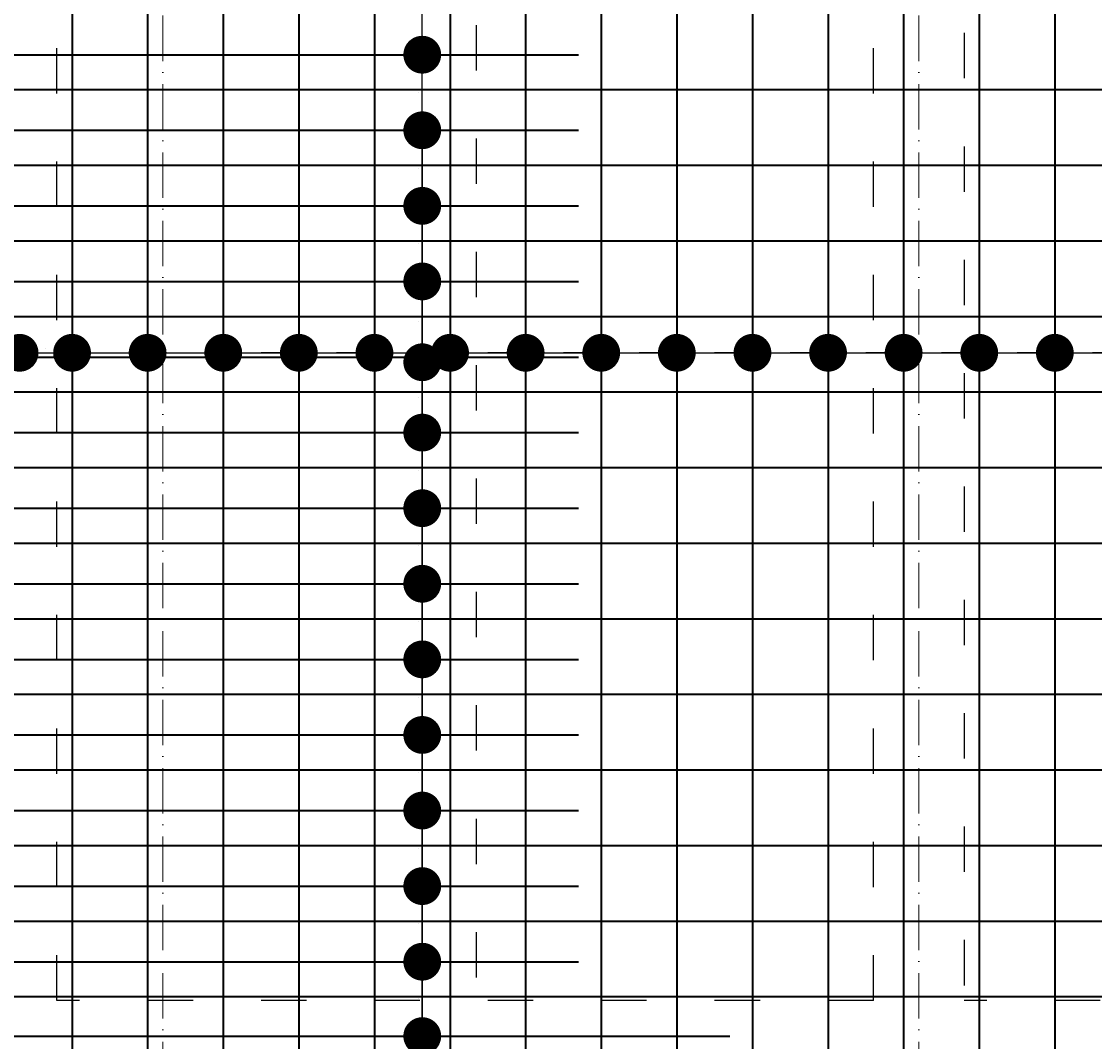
# Model space of a CAD drawing. Header units: millimetres. Extents: x 300938 to 312016, y 11971 to 20881.
# Tile 157 of 239: x 307753 to 308037, y 19000 to 19270. Entities that reach past the tile are written whole.
import ezdxf

# ---------------------------------------------------------------- set-up
doc = ezdxf.new("R2010")
doc.units = ezdxf.units.MM
doc.linetypes.add('ACAD_ISO03W100', pattern=[30, 12, -18])
doc.linetypes.add('ACAD_ISO10W100', pattern=[18, 12, -3, 0, -3])
for name, color, linetype, lineweight in [('konstrukcja wymiary', 1, 'Continuous', 13), ('osie', 5, 'ACAD_ISO10W100', 13), ('zbrojenie płyty', 141, 'Continuous', 35)]:
    doc.layers.add(name, color=color, linetype=linetype, lineweight=lineweight)
doc.layers.add('przerywane', color=6, linetype='ACAD_ISO03W100')
doc.styles.get("Standard").update_dxf_attribs({"font": 'romand.shx', "oblique": 10})
doc.dimstyles.new('kropki', dxfattribs={"dimtxt": 0.001, "dimasz": 10, "dimexe": 1.25, "dimexo": 0.625, "dimgap": 1, "dimtad": 1, "dimtxsty": 'Standard', "dimblk": 'DOT', "dimcen": 2.5, "dimadec": 0, "dimazin": 0, "dimtfac": 1, "dimtmove": 0, "dimatfit": 3, "dimfxl": 1, "dimfxlon": 1, "dimarcsym": 0})

# ---------------------------------------------------------------- blocks, each defined once
blk = doc.blocks.new('_Dot')
at = {"color": 0, "linetype": 'ByBlock', "lineweight": -2}
blk.add_line((-0.5, 0), (-1, 0), dxfattribs=at)
at = {"color": 0, "linetype": 'ByBlock', "const_width": 0.5}
blk.add_lwpolyline([(-0.25, 0, 1), (0.25, 0, 1)], format="xyb", close=True, dxfattribs=at)
blk = doc.blocks.new('*D651')
at = {"layer": 'Defpoints', "color": 0, "transparency": 16777216}
for p in [(307826.44, 19182.6), (307786.44, 19173.24), (307826.44, 19173.24)]:
    blk.add_point(p, dxfattribs=at)
at = {"layer": 'konstrukcja wymiary', "color": 0, "lineweight": -2, "transparency": 16777216}
for p, q in [((307786.44, 19181.6), (307786.44, 19183.85)), ((307796.44, 19182.6), (307816.44, 19182.6)), ((307826.44, 19181.6), (307826.44, 19183.85))]:
    blk.add_line(p, q, dxfattribs=at)
at = {"layer": 'konstrukcja wymiary', "color": 0, "lineweight": -2, "transparency": 16777216, "xscale": 10, "yscale": 10, "zscale": 10, "rotation": 180}
blk.add_blockref('_Dot', (307786.44, 19182.6), dxfattribs=at)
at = {"layer": 'konstrukcja wymiary', "color": 0, "lineweight": -2, "transparency": 16777216, "xscale": 10, "yscale": 10, "zscale": 10}
blk.add_blockref('_Dot', (307826.44, 19182.6), dxfattribs=at)
at = {"layer": 'konstrukcja wymiary', "color": 0, "transparency": 16777216, "insert": (307806.44, 19183.61), "char_height": 0.001, "attachment_point": 5}
blk.add_mtext('40', dxfattribs=at)
blk = doc.blocks.new('*D652')
at = {"layer": 'Defpoints', "color": 0, "transparency": 16777216}
for p in [(307866.44, 19182.6), (307826.44, 19173.24), (307866.44, 19173.24)]:
    blk.add_point(p, dxfattribs=at)
at = {"layer": 'konstrukcja wymiary', "color": 0, "lineweight": -2, "transparency": 16777216}
for p, q in [((307826.44, 19181.6), (307826.44, 19183.85)), ((307836.44, 19182.6), (307856.44, 19182.6)), ((307866.44, 19181.6), (307866.44, 19183.85))]:
    blk.add_line(p, q, dxfattribs=at)
at = {"layer": 'konstrukcja wymiary', "color": 0, "lineweight": -2, "transparency": 16777216, "xscale": 10, "yscale": 10, "zscale": 10, "rotation": 180}
blk.add_blockref('_Dot', (307826.44, 19182.6), dxfattribs=at)
at = {"layer": 'konstrukcja wymiary', "color": 0, "lineweight": -2, "transparency": 16777216, "xscale": 10, "yscale": 10, "zscale": 10}
blk.add_blockref('_Dot', (307866.44, 19182.6), dxfattribs=at)
at = {"layer": 'konstrukcja wymiary', "color": 0, "transparency": 16777216, "insert": (307846.44, 19183.61), "char_height": 0.001, "attachment_point": 5}
blk.add_mtext('40', dxfattribs=at)
blk = doc.blocks.new('*D653')
at = {"layer": 'Defpoints', "color": 0, "transparency": 16777216}
for p in [(307906.44, 19182.6), (307866.44, 19173.24), (307906.44, 19173.24)]:
    blk.add_point(p, dxfattribs=at)
at = {"layer": 'konstrukcja wymiary', "color": 0, "lineweight": -2, "transparency": 16777216}
for p, q in [((307866.44, 19181.6), (307866.44, 19183.85)), ((307876.44, 19182.6), (307896.44, 19182.6)), ((307906.44, 19181.6), (307906.44, 19183.85))]:
    blk.add_line(p, q, dxfattribs=at)
at = {"layer": 'konstrukcja wymiary', "color": 0, "lineweight": -2, "transparency": 16777216, "xscale": 10, "yscale": 10, "zscale": 10, "rotation": 180}
blk.add_blockref('_Dot', (307866.44, 19182.6), dxfattribs=at)
at = {"layer": 'konstrukcja wymiary', "color": 0, "lineweight": -2, "transparency": 16777216, "xscale": 10, "yscale": 10, "zscale": 10}
blk.add_blockref('_Dot', (307906.44, 19182.6), dxfattribs=at)
at = {"layer": 'konstrukcja wymiary', "color": 0, "transparency": 16777216, "insert": (307886.44, 19183.61), "char_height": 0.001, "attachment_point": 5}
blk.add_mtext('40', dxfattribs=at)
blk = doc.blocks.new('*D654')
at = {"layer": 'Defpoints', "color": 0, "transparency": 16777216}
for p in [(307946.44, 19182.6), (307906.44, 19173.24), (307946.44, 19173.24)]:
    blk.add_point(p, dxfattribs=at)
at = {"layer": 'konstrukcja wymiary', "color": 0, "lineweight": -2, "transparency": 16777216}
for p, q in [((307906.44, 19181.6), (307906.44, 19183.85)), ((307916.44, 19182.6), (307936.44, 19182.6)), ((307946.44, 19181.6), (307946.44, 19183.85))]:
    blk.add_line(p, q, dxfattribs=at)
at = {"layer": 'konstrukcja wymiary', "color": 0, "lineweight": -2, "transparency": 16777216, "xscale": 10, "yscale": 10, "zscale": 10, "rotation": 180}
blk.add_blockref('_Dot', (307906.44, 19182.6), dxfattribs=at)
at = {"layer": 'konstrukcja wymiary', "color": 0, "lineweight": -2, "transparency": 16777216, "xscale": 10, "yscale": 10, "zscale": 10}
blk.add_blockref('_Dot', (307946.44, 19182.6), dxfattribs=at)
at = {"layer": 'konstrukcja wymiary', "color": 0, "transparency": 16777216, "insert": (307926.44, 19183.61), "char_height": 0.001, "attachment_point": 5}
blk.add_mtext('40', dxfattribs=at)
blk = doc.blocks.new('*D655')
at = {"layer": 'Defpoints', "color": 0, "transparency": 16777216}
for p in [(307986.44, 19182.6), (307946.44, 19173.24), (307986.44, 19173.24)]:
    blk.add_point(p, dxfattribs=at)
at = {"layer": 'konstrukcja wymiary', "color": 0, "lineweight": -2, "transparency": 16777216}
for p, q in [((307946.44, 19181.6), (307946.44, 19183.85)), ((307956.44, 19182.6), (307976.44, 19182.6)), ((307986.44, 19181.6), (307986.44, 19183.85))]:
    blk.add_line(p, q, dxfattribs=at)
at = {"layer": 'konstrukcja wymiary', "color": 0, "lineweight": -2, "transparency": 16777216, "xscale": 10, "yscale": 10, "zscale": 10, "rotation": 180}
blk.add_blockref('_Dot', (307946.44, 19182.6), dxfattribs=at)
at = {"layer": 'konstrukcja wymiary', "color": 0, "lineweight": -2, "transparency": 16777216, "xscale": 10, "yscale": 10, "zscale": 10}
blk.add_blockref('_Dot', (307986.44, 19182.6), dxfattribs=at)
at = {"layer": 'konstrukcja wymiary', "color": 0, "transparency": 16777216, "insert": (307966.44, 19183.61), "char_height": 0.001, "attachment_point": 5}
blk.add_mtext('40', dxfattribs=at)
blk = doc.blocks.new('*D656')
at = {"layer": 'Defpoints', "color": 0, "transparency": 16777216}
for p in [(308026.44, 19182.6), (307986.44, 19173.24), (308026.44, 19173.24)]:
    blk.add_point(p, dxfattribs=at)
at = {"layer": 'konstrukcja wymiary', "color": 0, "lineweight": -2, "transparency": 16777216}
for p, q in [((307986.44, 19181.6), (307986.44, 19183.85)), ((307996.44, 19182.6), (308016.44, 19182.6)), ((308026.44, 19181.6), (308026.44, 19183.85))]:
    blk.add_line(p, q, dxfattribs=at)
at = {"layer": 'konstrukcja wymiary', "color": 0, "lineweight": -2, "transparency": 16777216, "xscale": 10, "yscale": 10, "zscale": 10, "rotation": 180}
blk.add_blockref('_Dot', (307986.44, 19182.6), dxfattribs=at)
at = {"layer": 'konstrukcja wymiary', "color": 0, "lineweight": -2, "transparency": 16777216, "xscale": 10, "yscale": 10, "zscale": 10}
blk.add_blockref('_Dot', (308026.44, 19182.6), dxfattribs=at)
at = {"layer": 'konstrukcja wymiary', "color": 0, "transparency": 16777216, "insert": (308006.44, 19183.61), "char_height": 0.001, "attachment_point": 5}
blk.add_mtext('40', dxfattribs=at)
blk = doc.blocks.new('*D657')
at = {"layer": 'Defpoints', "color": 0, "transparency": 16777216}
for p in [(308066.44, 19182.6), (308026.44, 19173.24), (308066.44, 19172.24)]:
    blk.add_point(p, dxfattribs=at)
at = {"layer": 'konstrukcja wymiary', "color": 0, "lineweight": -2, "transparency": 16777216}
for p, q in [((308026.44, 19181.6), (308026.44, 19183.85)), ((308036.44, 19182.6), (308056.44, 19182.6)), ((308066.44, 19181.6), (308066.44, 19183.85))]:
    blk.add_line(p, q, dxfattribs=at)
at = {"layer": 'konstrukcja wymiary', "color": 0, "lineweight": -2, "transparency": 16777216, "xscale": 10, "yscale": 10, "zscale": 10, "rotation": 180}
blk.add_blockref('_Dot', (308026.44, 19182.6), dxfattribs=at)
at = {"layer": 'konstrukcja wymiary', "color": 0, "lineweight": -2, "transparency": 16777216, "xscale": 10, "yscale": 10, "zscale": 10}
blk.add_blockref('_Dot', (308066.44, 19182.6), dxfattribs=at)
at = {"layer": 'konstrukcja wymiary', "color": 0, "transparency": 16777216, "insert": (308046.44, 19183.61), "char_height": 0.001, "attachment_point": 5}
blk.add_mtext('40', dxfattribs=at)
blk = doc.blocks.new('*D665')
at = {"layer": 'Defpoints', "color": 0, "transparency": 16777216}
for p in [(307846.44, 19182.6), (307806.44, 19173.24), (307846.44, 19173.24)]:
    blk.add_point(p, dxfattribs=at)
at = {"layer": 'konstrukcja wymiary', "color": 0, "lineweight": -2, "transparency": 16777216}
for p, q in [((307806.44, 19181.6), (307806.44, 19183.85)), ((307816.44, 19182.6), (307836.44, 19182.6)), ((307846.44, 19181.6), (307846.44, 19183.85))]:
    blk.add_line(p, q, dxfattribs=at)
at = {"layer": 'konstrukcja wymiary', "color": 0, "lineweight": -2, "transparency": 16777216, "xscale": 10, "yscale": 10, "zscale": 10, "rotation": 180}
blk.add_blockref('_Dot', (307806.44, 19182.6), dxfattribs=at)
at = {"layer": 'konstrukcja wymiary', "color": 0, "lineweight": -2, "transparency": 16777216, "xscale": 10, "yscale": 10, "zscale": 10}
blk.add_blockref('_Dot', (307846.44, 19182.6), dxfattribs=at)
at = {"layer": 'konstrukcja wymiary', "color": 0, "transparency": 16777216, "insert": (307826.44, 19183.61), "char_height": 0.001, "attachment_point": 5}
blk.add_mtext('40', dxfattribs=at)
blk = doc.blocks.new('*D666')
at = {"layer": 'Defpoints', "color": 0, "transparency": 16777216}
for p in [(307886.44, 19182.6), (307846.44, 19173.24), (307886.44, 19173.24)]:
    blk.add_point(p, dxfattribs=at)
at = {"layer": 'konstrukcja wymiary', "color": 0, "lineweight": -2, "transparency": 16777216}
for p, q in [((307846.44, 19181.6), (307846.44, 19183.85)), ((307856.44, 19182.6), (307876.44, 19182.6)), ((307886.44, 19181.6), (307886.44, 19183.85))]:
    blk.add_line(p, q, dxfattribs=at)
at = {"layer": 'konstrukcja wymiary', "color": 0, "lineweight": -2, "transparency": 16777216, "xscale": 10, "yscale": 10, "zscale": 10, "rotation": 180}
blk.add_blockref('_Dot', (307846.44, 19182.6), dxfattribs=at)
at = {"layer": 'konstrukcja wymiary', "color": 0, "lineweight": -2, "transparency": 16777216, "xscale": 10, "yscale": 10, "zscale": 10}
blk.add_blockref('_Dot', (307886.44, 19182.6), dxfattribs=at)
at = {"layer": 'konstrukcja wymiary', "color": 0, "transparency": 16777216, "insert": (307866.44, 19183.61), "char_height": 0.001, "attachment_point": 5}
blk.add_mtext('40', dxfattribs=at)
blk = doc.blocks.new('*D667')
at = {"layer": 'Defpoints', "color": 0, "transparency": 16777216}
for p in [(307926.44, 19182.6), (307886.44, 19173.24), (307926.44, 19173.24)]:
    blk.add_point(p, dxfattribs=at)
at = {"layer": 'konstrukcja wymiary', "color": 0, "lineweight": -2, "transparency": 16777216}
for p, q in [((307886.44, 19181.6), (307886.44, 19183.85)), ((307896.44, 19182.6), (307916.44, 19182.6)), ((307926.44, 19181.6), (307926.44, 19183.85))]:
    blk.add_line(p, q, dxfattribs=at)
at = {"layer": 'konstrukcja wymiary', "color": 0, "lineweight": -2, "transparency": 16777216, "xscale": 10, "yscale": 10, "zscale": 10, "rotation": 180}
blk.add_blockref('_Dot', (307886.44, 19182.6), dxfattribs=at)
at = {"layer": 'konstrukcja wymiary', "color": 0, "lineweight": -2, "transparency": 16777216, "xscale": 10, "yscale": 10, "zscale": 10}
blk.add_blockref('_Dot', (307926.44, 19182.6), dxfattribs=at)
at = {"layer": 'konstrukcja wymiary', "color": 0, "transparency": 16777216, "insert": (307906.44, 19183.61), "char_height": 0.001, "attachment_point": 5}
blk.add_mtext('40', dxfattribs=at)
blk = doc.blocks.new('*D668')
at = {"layer": 'Defpoints', "color": 0, "transparency": 16777216}
for p in [(307966.44, 19182.6), (307926.44, 19173.24), (307966.44, 19173.24)]:
    blk.add_point(p, dxfattribs=at)
at = {"layer": 'konstrukcja wymiary', "color": 0, "lineweight": -2, "transparency": 16777216}
for p, q in [((307926.44, 19181.6), (307926.44, 19183.85)), ((307936.44, 19182.6), (307956.44, 19182.6)), ((307966.44, 19181.6), (307966.44, 19183.85))]:
    blk.add_line(p, q, dxfattribs=at)
at = {"layer": 'konstrukcja wymiary', "color": 0, "lineweight": -2, "transparency": 16777216, "xscale": 10, "yscale": 10, "zscale": 10, "rotation": 180}
blk.add_blockref('_Dot', (307926.44, 19182.6), dxfattribs=at)
at = {"layer": 'konstrukcja wymiary', "color": 0, "lineweight": -2, "transparency": 16777216, "xscale": 10, "yscale": 10, "zscale": 10}
blk.add_blockref('_Dot', (307966.44, 19182.6), dxfattribs=at)
at = {"layer": 'konstrukcja wymiary', "color": 0, "transparency": 16777216, "insert": (307946.44, 19183.61), "char_height": 0.001, "attachment_point": 5}
blk.add_mtext('40', dxfattribs=at)
blk = doc.blocks.new('*D669')
at = {"layer": 'Defpoints', "color": 0, "transparency": 16777216}
for p in [(308006.44, 19182.6), (307966.44, 19173.24), (308006.44, 19173.24)]:
    blk.add_point(p, dxfattribs=at)
at = {"layer": 'konstrukcja wymiary', "color": 0, "lineweight": -2, "transparency": 16777216}
for p, q in [((307966.44, 19181.6), (307966.44, 19183.85)), ((307976.44, 19182.6), (307996.44, 19182.6)), ((308006.44, 19181.6), (308006.44, 19183.85))]:
    blk.add_line(p, q, dxfattribs=at)
at = {"layer": 'konstrukcja wymiary', "color": 0, "lineweight": -2, "transparency": 16777216, "xscale": 10, "yscale": 10, "zscale": 10, "rotation": 180}
blk.add_blockref('_Dot', (307966.44, 19182.6), dxfattribs=at)
at = {"layer": 'konstrukcja wymiary', "color": 0, "lineweight": -2, "transparency": 16777216, "xscale": 10, "yscale": 10, "zscale": 10}
blk.add_blockref('_Dot', (308006.44, 19182.6), dxfattribs=at)
at = {"layer": 'konstrukcja wymiary', "color": 0, "transparency": 16777216, "insert": (307986.44, 19183.61), "char_height": 0.001, "attachment_point": 5}
blk.add_mtext('40', dxfattribs=at)
blk = doc.blocks.new('*D670')
at = {"layer": 'Defpoints', "color": 0, "transparency": 16777216}
for p in [(308046.44, 19182.6), (308006.44, 19173.24), (308046.44, 19173.24)]:
    blk.add_point(p, dxfattribs=at)
at = {"layer": 'konstrukcja wymiary', "color": 0, "lineweight": -2, "transparency": 16777216}
for p, q in [((308006.44, 19181.6), (308006.44, 19183.85)), ((308016.44, 19182.6), (308036.44, 19182.6)), ((308046.44, 19181.6), (308046.44, 19183.85))]:
    blk.add_line(p, q, dxfattribs=at)
at = {"layer": 'konstrukcja wymiary', "color": 0, "lineweight": -2, "transparency": 16777216, "xscale": 10, "yscale": 10, "zscale": 10, "rotation": 180}
blk.add_blockref('_Dot', (308006.44, 19182.6), dxfattribs=at)
at = {"layer": 'konstrukcja wymiary', "color": 0, "lineweight": -2, "transparency": 16777216, "xscale": 10, "yscale": 10, "zscale": 10}
blk.add_blockref('_Dot', (308046.44, 19182.6), dxfattribs=at)
at = {"layer": 'konstrukcja wymiary', "color": 0, "transparency": 16777216, "insert": (308026.44, 19183.61), "char_height": 0.001, "attachment_point": 5}
blk.add_mtext('40', dxfattribs=at)
blk = doc.blocks.new('*D704')
at = {"layer": 'Defpoints', "color": 0, "transparency": 16777216}
for p in [(307752.56, 19182.6), (307732.56, 19172.24), (307752.56, 19172.24)]:
    blk.add_point(p, dxfattribs=at)
at = {"layer": 'konstrukcja wymiary', "color": 0, "lineweight": -2, "transparency": 16777216}
for p, q in [((307722.56, 19182.6), (307712.56, 19182.6)), ((307732.56, 19181.6), (307732.56, 19183.85)), ((307732.56, 19182.6), (307752.56, 19182.6)), ((307752.56, 19181.6), (307752.56, 19183.85)), ((307762.56, 19182.6), (307772.56, 19182.6))]:
    blk.add_line(p, q, dxfattribs=at)
at = {"layer": 'konstrukcja wymiary', "color": 0, "lineweight": -2, "transparency": 16777216, "xscale": 10, "yscale": 10, "zscale": 10}
blk.add_blockref('_Dot', (307732.56, 19182.6), dxfattribs=at)
at = {"layer": 'konstrukcja wymiary', "color": 0, "lineweight": -2, "transparency": 16777216, "xscale": 10, "yscale": 10, "zscale": 10, "rotation": 180}
blk.add_blockref('_Dot', (307752.56, 19182.6), dxfattribs=at)
at = {"layer": 'konstrukcja wymiary', "color": 0, "transparency": 16777216, "insert": (307742.56, 19183.61), "char_height": 0.001, "attachment_point": 5}
blk.add_mtext('20', dxfattribs=at)
blk = doc.blocks.new('*D705')
at = {"layer": 'Defpoints', "color": 0, "transparency": 16777216}
for p in [(307766.44, 19182.6), (307752.56, 19172.24), (307766.44, 19172.24)]:
    blk.add_point(p, dxfattribs=at)
at = {"layer": 'konstrukcja wymiary', "color": 0, "lineweight": -2, "transparency": 16777216}
for p, q in [((307742.56, 19182.6), (307732.56, 19182.6)), ((307752.56, 19181.6), (307752.56, 19183.85)), ((307752.56, 19182.6), (307766.44, 19182.6)), ((307766.44, 19181.6), (307766.44, 19183.85)), ((307776.44, 19182.6), (307786.44, 19182.6))]:
    blk.add_line(p, q, dxfattribs=at)
at = {"layer": 'konstrukcja wymiary', "color": 0, "lineweight": -2, "transparency": 16777216, "xscale": 10, "yscale": 10, "zscale": 10}
blk.add_blockref('_Dot', (307752.56, 19182.6), dxfattribs=at)
at = {"layer": 'konstrukcja wymiary', "color": 0, "lineweight": -2, "transparency": 16777216, "xscale": 10, "yscale": 10, "zscale": 10, "rotation": 180}
blk.add_blockref('_Dot', (307766.44, 19182.6), dxfattribs=at)
at = {"layer": 'konstrukcja wymiary', "color": 0, "transparency": 16777216, "insert": (307759.5, 19183.61), "char_height": 0.001, "attachment_point": 5}
blk.add_mtext('13,88', dxfattribs=at)
blk = doc.blocks.new('*D706')
at = {"layer": 'Defpoints', "color": 0, "transparency": 16777216}
for p in [(308386.44, 19182.6), (307766.44, 19172.24), (308386.44, 19173.24)]:
    blk.add_point(p, dxfattribs=at)
at = {"layer": 'konstrukcja wymiary', "color": 0, "lineweight": -2, "transparency": 16777216}
for p, q in [((307766.44, 19181.6), (307766.44, 19183.85)), ((307776.44, 19182.6), (308376.44, 19182.6)), ((308386.44, 19181.6), (308386.44, 19183.85))]:
    blk.add_line(p, q, dxfattribs=at)
at = {"layer": 'konstrukcja wymiary', "color": 0, "lineweight": -2, "transparency": 16777216, "xscale": 10, "yscale": 10, "zscale": 10, "rotation": 180}
blk.add_blockref('_Dot', (307766.44, 19182.6), dxfattribs=at)
at = {"layer": 'konstrukcja wymiary', "color": 0, "lineweight": -2, "transparency": 16777216, "xscale": 10, "yscale": 10, "zscale": 10}
blk.add_blockref('_Dot', (308386.44, 19182.6), dxfattribs=at)
at = {"layer": 'konstrukcja wymiary', "color": 0, "transparency": 16777216, "insert": (308076.44, 19183.61), "char_height": 0.001, "attachment_point": 5}
blk.add_mtext('620', dxfattribs=at)
blk = doc.blocks.new('*D1104')
at = {"layer": 'Defpoints', "color": 0, "transparency": 16777216}
for p in [(307859.09, 18981.79), (307867.44, 18981.79), (307867.44, 18961.79)]:
    blk.add_point(p, dxfattribs=at)
at = {"layer": 'konstrukcja wymiary', "color": 0, "lineweight": -2, "transparency": 16777216}
for p, q in [((307859.09, 18991.79), (307859.09, 19001.79)), ((307860.09, 18981.79), (307857.84, 18981.79)), ((307859.09, 18961.79), (307859.09, 18981.79)), ((307860.09, 18961.79), (307857.84, 18961.79)), ((307859.09, 18951.79), (307859.09, 18941.79))]:
    blk.add_line(p, q, dxfattribs=at)
at = {"layer": 'konstrukcja wymiary', "color": 0, "lineweight": -2, "transparency": 16777216, "xscale": 10, "yscale": 10, "zscale": 10}
for p, rotation in [((307859.09, 18981.79), 270), ((307859.09, 18961.79), 90)]:
    blk.add_blockref('_Dot', p, dxfattribs=dict(at, rotation=rotation))
at = {"layer": 'konstrukcja wymiary', "color": 0, "transparency": 16777216, "insert": (307858.09, 18971.79), "char_height": 0.001, "attachment_point": 5, "rotation": 90}
blk.add_mtext('20', dxfattribs=at)
blk = doc.blocks.new('*D1105')
at = {"layer": 'Defpoints', "color": 0, "transparency": 16777216}
for p in [(307859.09, 19001.79), (307867.44, 19001.79), (307867.44, 18981.79)]:
    blk.add_point(p, dxfattribs=at)
at = {"layer": 'konstrukcja wymiary', "color": 0, "lineweight": -2, "transparency": 16777216}
for p, q in [((307859.09, 19011.79), (307859.09, 19021.79)), ((307860.09, 19001.79), (307857.84, 19001.79)), ((307859.09, 18981.79), (307859.09, 19001.79)), ((307860.09, 18981.79), (307857.84, 18981.79)), ((307859.09, 18971.79), (307859.09, 18961.79))]:
    blk.add_line(p, q, dxfattribs=at)
at = {"layer": 'konstrukcja wymiary', "color": 0, "lineweight": -2, "transparency": 16777216, "xscale": 10, "yscale": 10, "zscale": 10}
for p, rotation in [((307859.09, 19001.79), 270), ((307859.09, 18981.79), 90)]:
    blk.add_blockref('_Dot', p, dxfattribs=dict(at, rotation=rotation))
at = {"layer": 'konstrukcja wymiary', "color": 0, "transparency": 16777216, "insert": (307858.09, 18991.79), "char_height": 0.001, "attachment_point": 5, "rotation": 90}
blk.add_mtext('20', dxfattribs=at)
blk = doc.blocks.new('*D1106')
at = {"layer": 'Defpoints', "color": 0, "transparency": 16777216}
for p in [(307859.09, 19021.48), (307867.44, 19021.48), (307867.44, 19001.79)]:
    blk.add_point(p, dxfattribs=at)
at = {"layer": 'konstrukcja wymiary', "color": 0, "lineweight": -2, "transparency": 16777216}
for p, q in [((307859.09, 19031.48), (307859.09, 19041.48)), ((307860.09, 19021.48), (307857.84, 19021.48)), ((307859.09, 19001.79), (307859.09, 19021.48)), ((307860.09, 19001.79), (307857.84, 19001.79)), ((307859.09, 18991.79), (307859.09, 18981.79))]:
    blk.add_line(p, q, dxfattribs=at)
at = {"layer": 'konstrukcja wymiary', "color": 0, "lineweight": -2, "transparency": 16777216, "xscale": 10, "yscale": 10, "zscale": 10}
for p, rotation in [((307859.09, 19021.48), 270), ((307859.09, 19001.79), 90)]:
    blk.add_blockref('_Dot', p, dxfattribs=dict(at, rotation=rotation))
at = {"layer": 'konstrukcja wymiary', "color": 0, "transparency": 16777216, "insert": (307858.09, 19011.64), "char_height": 0.001, "attachment_point": 5, "rotation": 90}
blk.add_mtext('19,7', dxfattribs=at)
blk = doc.blocks.new('*D1107')
at = {"layer": 'Defpoints', "color": 0, "transparency": 16777216}
for p in [(307859.09, 19041.48), (307867.44, 19041.48), (307867.44, 19021.48)]:
    blk.add_point(p, dxfattribs=at)
at = {"layer": 'konstrukcja wymiary', "color": 0, "lineweight": -2, "transparency": 16777216}
for p, q in [((307859.09, 19051.48), (307859.09, 19061.48)), ((307860.09, 19041.48), (307857.84, 19041.48)), ((307859.09, 19021.48), (307859.09, 19041.48)), ((307860.09, 19021.48), (307857.84, 19021.48)), ((307859.09, 19011.48), (307859.09, 19001.48))]:
    blk.add_line(p, q, dxfattribs=at)
at = {"layer": 'konstrukcja wymiary', "color": 0, "lineweight": -2, "transparency": 16777216, "xscale": 10, "yscale": 10, "zscale": 10}
for p, rotation in [((307859.09, 19041.48), 270), ((307859.09, 19021.48), 90)]:
    blk.add_blockref('_Dot', p, dxfattribs=dict(at, rotation=rotation))
at = {"layer": 'konstrukcja wymiary', "color": 0, "transparency": 16777216, "insert": (307858.09, 19031.48), "char_height": 0.001, "attachment_point": 5, "rotation": 90}
blk.add_mtext('20', dxfattribs=at)
blk = doc.blocks.new('*D1108')
at = {"layer": 'Defpoints', "color": 0, "transparency": 16777216}
for p in [(307859.09, 19061.48), (307867.44, 19061.48), (307867.44, 19041.48)]:
    blk.add_point(p, dxfattribs=at)
at = {"layer": 'konstrukcja wymiary', "color": 0, "lineweight": -2, "transparency": 16777216}
for p, q in [((307859.09, 19071.48), (307859.09, 19081.48)), ((307860.09, 19061.48), (307857.84, 19061.48)), ((307859.09, 19041.48), (307859.09, 19061.48)), ((307860.09, 19041.48), (307857.84, 19041.48)), ((307859.09, 19031.48), (307859.09, 19021.48))]:
    blk.add_line(p, q, dxfattribs=at)
at = {"layer": 'konstrukcja wymiary', "color": 0, "lineweight": -2, "transparency": 16777216, "xscale": 10, "yscale": 10, "zscale": 10}
for p, rotation in [((307859.09, 19061.48), 270), ((307859.09, 19041.48), 90)]:
    blk.add_blockref('_Dot', p, dxfattribs=dict(at, rotation=rotation))
at = {"layer": 'konstrukcja wymiary', "color": 0, "transparency": 16777216, "insert": (307858.09, 19051.48), "char_height": 0.001, "attachment_point": 5, "rotation": 90}
blk.add_mtext('20', dxfattribs=at)
blk = doc.blocks.new('*D1109')
at = {"layer": 'Defpoints', "color": 0, "transparency": 16777216}
for p in [(307859.09, 19081.48), (307901.44, 19081.48), (307867.44, 19061.48)]:
    blk.add_point(p, dxfattribs=at)
at = {"layer": 'konstrukcja wymiary', "color": 0, "lineweight": -2, "transparency": 16777216}
for p, q in [((307859.09, 19091.48), (307859.09, 19101.48)), ((307860.09, 19081.48), (307857.84, 19081.48)), ((307859.09, 19061.48), (307859.09, 19081.48)), ((307860.09, 19061.48), (307857.84, 19061.48)), ((307859.09, 19051.48), (307859.09, 19041.48))]:
    blk.add_line(p, q, dxfattribs=at)
at = {"layer": 'konstrukcja wymiary', "color": 0, "lineweight": -2, "transparency": 16777216, "xscale": 10, "yscale": 10, "zscale": 10}
for p, rotation in [((307859.09, 19081.48), 270), ((307859.09, 19061.48), 90)]:
    blk.add_blockref('_Dot', p, dxfattribs=dict(at, rotation=rotation))
at = {"layer": 'konstrukcja wymiary', "color": 0, "transparency": 16777216, "insert": (307858.09, 19071.48), "char_height": 0.001, "attachment_point": 5, "rotation": 90}
blk.add_mtext('20', dxfattribs=at)
blk = doc.blocks.new('*D1110')
at = {"layer": 'Defpoints', "color": 0, "transparency": 16777216}
for p in [(307859.09, 19101.48), (307859.09, 19101.48), (307901.44, 19081.48)]:
    blk.add_point(p, dxfattribs=at)
at = {"layer": 'konstrukcja wymiary', "color": 0, "lineweight": -2, "transparency": 16777216}
for p, q in [((307859.09, 19111.48), (307859.09, 19121.48)), ((307859.09, 19101.48), (307860.34, 19101.48)), ((307859.09, 19081.48), (307859.09, 19101.48)), ((307860.09, 19081.48), (307857.84, 19081.48)), ((307859.09, 19071.48), (307859.09, 19061.48))]:
    blk.add_line(p, q, dxfattribs=at)
at = {"layer": 'konstrukcja wymiary', "color": 0, "lineweight": -2, "transparency": 16777216, "xscale": 10, "yscale": 10, "zscale": 10}
for p, rotation in [((307859.09, 19101.48), 270), ((307859.09, 19081.48), 90)]:
    blk.add_blockref('_Dot', p, dxfattribs=dict(at, rotation=rotation))
at = {"layer": 'konstrukcja wymiary', "color": 0, "transparency": 16777216, "insert": (307858.09, 19091.48), "char_height": 0.001, "attachment_point": 5, "rotation": 90}
blk.add_mtext('20', dxfattribs=at)
blk = doc.blocks.new('*D1111')
at = {"layer": 'Defpoints', "color": 0, "transparency": 16777216}
for p in [(307859.09, 19121.48), (307867.44, 19121.48), (307859.09, 19101.48)]:
    blk.add_point(p, dxfattribs=at)
at = {"layer": 'konstrukcja wymiary', "color": 0, "lineweight": -2, "transparency": 16777216}
for p, q in [((307859.09, 19131.48), (307859.09, 19141.48)), ((307860.09, 19121.48), (307857.84, 19121.48)), ((307859.09, 19101.48), (307859.09, 19121.48)), ((307859.09, 19101.48), (307860.34, 19101.48)), ((307859.09, 19091.48), (307859.09, 19081.48))]:
    blk.add_line(p, q, dxfattribs=at)
at = {"layer": 'konstrukcja wymiary', "color": 0, "lineweight": -2, "transparency": 16777216, "xscale": 10, "yscale": 10, "zscale": 10}
for p, rotation in [((307859.09, 19121.48), 270), ((307859.09, 19101.48), 90)]:
    blk.add_blockref('_Dot', p, dxfattribs=dict(at, rotation=rotation))
at = {"layer": 'konstrukcja wymiary', "color": 0, "transparency": 16777216, "insert": (307858.09, 19111.48), "char_height": 0.001, "attachment_point": 5, "rotation": 90}
blk.add_mtext('20', dxfattribs=at)
blk = doc.blocks.new('*D1112')
at = {"layer": 'Defpoints', "color": 0, "transparency": 16777216}
for p in [(307859.09, 19141.48), (307867.44, 19141.48), (307867.44, 19121.48)]:
    blk.add_point(p, dxfattribs=at)
at = {"layer": 'konstrukcja wymiary', "color": 0, "lineweight": -2, "transparency": 16777216}
for p, q in [((307859.09, 19151.48), (307859.09, 19161.48)), ((307860.09, 19141.48), (307857.84, 19141.48)), ((307859.09, 19121.48), (307859.09, 19141.48)), ((307860.09, 19121.48), (307857.84, 19121.48)), ((307859.09, 19111.48), (307859.09, 19101.48))]:
    blk.add_line(p, q, dxfattribs=at)
at = {"layer": 'konstrukcja wymiary', "color": 0, "lineweight": -2, "transparency": 16777216, "xscale": 10, "yscale": 10, "zscale": 10}
for p, rotation in [((307859.09, 19141.48), 270), ((307859.09, 19121.48), 90)]:
    blk.add_blockref('_Dot', p, dxfattribs=dict(at, rotation=rotation))
at = {"layer": 'konstrukcja wymiary', "color": 0, "transparency": 16777216, "insert": (307858.09, 19131.48), "char_height": 0.001, "attachment_point": 5, "rotation": 90}
blk.add_mtext('20', dxfattribs=at)
blk = doc.blocks.new('*D1113')
at = {"layer": 'Defpoints', "color": 0, "transparency": 16777216}
for p in [(307859.09, 19161.48), (307867.44, 19161.48), (307867.44, 19141.48)]:
    blk.add_point(p, dxfattribs=at)
at = {"layer": 'konstrukcja wymiary', "color": 0, "lineweight": -2, "transparency": 16777216}
for p, q in [((307859.09, 19171.48), (307859.09, 19181.48)), ((307860.09, 19161.48), (307857.84, 19161.48)), ((307859.09, 19141.48), (307859.09, 19161.48)), ((307860.09, 19141.48), (307857.84, 19141.48)), ((307859.09, 19131.48), (307859.09, 19121.48))]:
    blk.add_line(p, q, dxfattribs=at)
at = {"layer": 'konstrukcja wymiary', "color": 0, "lineweight": -2, "transparency": 16777216, "xscale": 10, "yscale": 10, "zscale": 10}
for p, rotation in [((307859.09, 19161.48), 270), ((307859.09, 19141.48), 90)]:
    blk.add_blockref('_Dot', p, dxfattribs=dict(at, rotation=rotation))
at = {"layer": 'konstrukcja wymiary', "color": 0, "transparency": 16777216, "insert": (307858.09, 19151.48), "char_height": 0.001, "attachment_point": 5, "rotation": 90}
blk.add_mtext('20', dxfattribs=at)
blk = doc.blocks.new('*D1114')
at = {"layer": 'Defpoints', "color": 0, "transparency": 16777216}
for p in [(307859.09, 19180.1), (307867.44, 19180.1), (307867.44, 19161.48)]:
    blk.add_point(p, dxfattribs=at)
at = {"layer": 'konstrukcja wymiary', "color": 0, "lineweight": -2, "transparency": 16777216}
for p, q in [((307859.09, 19190.1), (307859.09, 19200.1)), ((307860.09, 19180.1), (307857.84, 19180.1)), ((307859.09, 19161.48), (307859.09, 19180.1)), ((307860.09, 19161.48), (307857.84, 19161.48)), ((307859.09, 19151.48), (307859.09, 19141.48))]:
    blk.add_line(p, q, dxfattribs=at)
at = {"layer": 'konstrukcja wymiary', "color": 0, "lineweight": -2, "transparency": 16777216, "xscale": 10, "yscale": 10, "zscale": 10}
for p, rotation in [((307859.09, 19180.1), 270), ((307859.09, 19161.48), 90)]:
    blk.add_blockref('_Dot', p, dxfattribs=dict(at, rotation=rotation))
at = {"layer": 'konstrukcja wymiary', "color": 0, "transparency": 16777216, "insert": (307858.09, 19170.79), "char_height": 0.001, "attachment_point": 5, "rotation": 90}
blk.add_mtext('18,62', dxfattribs=at)
blk = doc.blocks.new('*D1115')
at = {"layer": 'Defpoints', "color": 0, "transparency": 16777216}
for p in [(307859.09, 19201.48), (307867.44, 19201.48), (307867.44, 19180.1)]:
    blk.add_point(p, dxfattribs=at)
at = {"layer": 'konstrukcja wymiary', "color": 0, "lineweight": -2, "transparency": 16777216}
for p, q in [((307859.09, 19211.48), (307859.09, 19221.48)), ((307860.09, 19201.48), (307857.84, 19201.48)), ((307859.09, 19180.1), (307859.09, 19201.48)), ((307860.09, 19180.1), (307857.84, 19180.1)), ((307859.09, 19170.1), (307859.09, 19160.1))]:
    blk.add_line(p, q, dxfattribs=at)
at = {"layer": 'konstrukcja wymiary', "color": 0, "lineweight": -2, "transparency": 16777216, "xscale": 10, "yscale": 10, "zscale": 10}
for p, rotation in [((307859.09, 19201.48), 270), ((307859.09, 19180.1), 90)]:
    blk.add_blockref('_Dot', p, dxfattribs=dict(at, rotation=rotation))
at = {"layer": 'konstrukcja wymiary', "color": 0, "transparency": 16777216, "insert": (307858.09, 19190.79), "char_height": 0.001, "attachment_point": 5, "rotation": 90}
blk.add_mtext('21,38', dxfattribs=at)
blk = doc.blocks.new('*D1116')
at = {"layer": 'Defpoints', "color": 0, "transparency": 16777216}
for p in [(307859.09, 19221.48), (307867.44, 19221.48), (307867.44, 19201.48)]:
    blk.add_point(p, dxfattribs=at)
at = {"layer": 'konstrukcja wymiary', "color": 0, "lineweight": -2, "transparency": 16777216}
for p, q in [((307859.09, 19231.48), (307859.09, 19241.48)), ((307860.09, 19221.48), (307857.84, 19221.48)), ((307859.09, 19201.48), (307859.09, 19221.48)), ((307860.09, 19201.48), (307857.84, 19201.48)), ((307859.09, 19191.48), (307859.09, 19181.48))]:
    blk.add_line(p, q, dxfattribs=at)
at = {"layer": 'konstrukcja wymiary', "color": 0, "lineweight": -2, "transparency": 16777216, "xscale": 10, "yscale": 10, "zscale": 10}
for p, rotation in [((307859.09, 19221.48), 270), ((307859.09, 19201.48), 90)]:
    blk.add_blockref('_Dot', p, dxfattribs=dict(at, rotation=rotation))
at = {"layer": 'konstrukcja wymiary', "color": 0, "transparency": 16777216, "insert": (307858.09, 19211.48), "char_height": 0.001, "attachment_point": 5, "rotation": 90}
blk.add_mtext('20', dxfattribs=at)
blk = doc.blocks.new('*D1117')
at = {"layer": 'Defpoints', "color": 0, "transparency": 16777216}
for p in [(307859.09, 19241.48), (307867.44, 19241.48), (307867.44, 19221.48)]:
    blk.add_point(p, dxfattribs=at)
at = {"layer": 'konstrukcja wymiary', "color": 0, "lineweight": -2, "transparency": 16777216}
for p, q in [((307859.09, 19251.48), (307859.09, 19261.48)), ((307860.09, 19241.48), (307857.84, 19241.48)), ((307859.09, 19221.48), (307859.09, 19241.48)), ((307860.09, 19221.48), (307857.84, 19221.48)), ((307859.09, 19211.48), (307859.09, 19201.48))]:
    blk.add_line(p, q, dxfattribs=at)
at = {"layer": 'konstrukcja wymiary', "color": 0, "lineweight": -2, "transparency": 16777216, "xscale": 10, "yscale": 10, "zscale": 10}
for p, rotation in [((307859.09, 19241.48), 270), ((307859.09, 19221.48), 90)]:
    blk.add_blockref('_Dot', p, dxfattribs=dict(at, rotation=rotation))
at = {"layer": 'konstrukcja wymiary', "color": 0, "transparency": 16777216, "insert": (307858.09, 19231.48), "char_height": 0.001, "attachment_point": 5, "rotation": 90}
blk.add_mtext('20', dxfattribs=at)
blk = doc.blocks.new('*D1118')
at = {"layer": 'Defpoints', "color": 0, "transparency": 16777216}
for p in [(307859.09, 19261.48), (307867.44, 19261.48), (307867.44, 19241.48)]:
    blk.add_point(p, dxfattribs=at)
at = {"layer": 'konstrukcja wymiary', "color": 0, "lineweight": -2, "transparency": 16777216}
for p, q in [((307859.09, 19271.48), (307859.09, 19281.48)), ((307860.09, 19261.48), (307857.84, 19261.48)), ((307859.09, 19241.48), (307859.09, 19261.48)), ((307860.09, 19241.48), (307857.84, 19241.48)), ((307859.09, 19231.48), (307859.09, 19221.48))]:
    blk.add_line(p, q, dxfattribs=at)
at = {"layer": 'konstrukcja wymiary', "color": 0, "lineweight": -2, "transparency": 16777216, "xscale": 10, "yscale": 10, "zscale": 10}
for p, rotation in [((307859.09, 19261.48), 270), ((307859.09, 19241.48), 90)]:
    blk.add_blockref('_Dot', p, dxfattribs=dict(at, rotation=rotation))
at = {"layer": 'konstrukcja wymiary', "color": 0, "transparency": 16777216, "insert": (307858.09, 19251.48), "char_height": 0.001, "attachment_point": 5, "rotation": 90}
blk.add_mtext('20', dxfattribs=at)
blk = doc.blocks.new('*D1119')
at = {"layer": 'Defpoints', "color": 0, "transparency": 16777216}
for p in [(307847.44, 19301.48), (307859.09, 19301.48), (307867.44, 19261.48)]:
    blk.add_point(p, dxfattribs=at)
at = {"layer": 'konstrukcja wymiary', "color": 0, "lineweight": -2, "transparency": 16777216}
for p, q in [((307858.09, 19301.48), (307860.34, 19301.48)), ((307859.09, 19271.48), (307859.09, 19291.48)), ((307860.09, 19261.48), (307857.84, 19261.48))]:
    blk.add_line(p, q, dxfattribs=at)
at = {"layer": 'konstrukcja wymiary', "color": 0, "lineweight": -2, "transparency": 16777216, "xscale": 10, "yscale": 10, "zscale": 10}
for p, rotation in [((307859.09, 19301.48), 90), ((307859.09, 19261.48), 270)]:
    blk.add_blockref('_Dot', p, dxfattribs=dict(at, rotation=rotation))
at = {"layer": 'konstrukcja wymiary', "color": 0, "transparency": 16777216, "insert": (307858.09, 19281.48), "char_height": 0.001, "attachment_point": 5, "rotation": 90}
blk.add_mtext('40', dxfattribs=at)

msp = doc.modelspace()

# ---------------------------------------------------------------- linework, layer by layer
at = {"layer": 'konstrukcja wymiary'}
msp.add_line((307859.095, 18952.243), (307859.095, 19623.437), dxfattribs=at)
at = {"layer": 'osie'}
for p, q in [((307790.44, 19760.509), (307790.44, 18286.332)), ((307990.44, 19760.509), (307990.44, 18286.332))]:
    msp.add_line(p, q, dxfattribs=at)
at = {"layer": 'przerywane'}
for p, q in [((307978.44, 19011.224), (307978.44, 19567.224)), ((308002.44, 19567.224), (308002.44, 19011.224)), ((307762.44, 19011.224), (307762.44, 19293.324)), ((307873.322, 19269.324), (307873.322, 19011.224)), ((307978.44, 19011.224), (307762.44, 19011.224)), ((308398.44, 19011.224), (308002.44, 19011.224))]:
    msp.add_line(p, q, dxfattribs=at)
at = {"layer": 'zbrojenie płyty'}
for p, q in [((307766.44, 19602.224), (307766.44, 18602.224)), ((307806.44, 19602.224), (307806.44, 18602.224)), ((307846.44, 19602.224), (307846.44, 18602.224)), ((307886.44, 19602.224), (307886.44, 18602.224)), ((307926.44, 19602.224), (307926.44, 18602.224)), ((307966.44, 19602.224), (307966.44, 18602.224)), ((308006.44, 19602.224), (308006.44, 18602.224)), ((307786.44, 19341.224), (307786.44, 18341.224)), ((307826.44, 19341.224), (307826.44, 18341.224)), ((307866.44, 19341.224), (307866.44, 18341.224)), ((307906.44, 19341.224), (307906.44, 18341.224)), ((307946.44, 19341.224), (307946.44, 18341.224)), ((307986.44, 19341.224), (307986.44, 18341.224)), ((308026.44, 19341.224), (308026.44, 18341.224)), ((307600.44, 19261.483), (307900.44, 19261.483)), ((306930.44, 19252.243), (308130.44, 19252.243)), ((307600.44, 19241.483), (307900.44, 19241.483)), ((307232.132, 19232.243), (308432.132, 19232.243)), ((307600.44, 19221.483), (307900.44, 19221.483)), ((306930.44, 19212.243), (308130.44, 19212.243)), ((307600.44, 19201.483), (307900.44, 19201.483)), ((307232.132, 19192.243), (308432.132, 19192.243)), ((307600.44, 19181.483), (307900.44, 19181.483)), ((306930.44, 19172.243), (308130.44, 19172.243)), ((307600.44, 19161.483), (307900.44, 19161.483)), ((307232.132, 19152.243), (308432.132, 19152.243)), ((307600.44, 19141.483), (307900.44, 19141.483)), ((306928.322, 19132.243), (308128.322, 19132.243)), ((307600.44, 19121.483), (307900.44, 19121.483)), ((307232.132, 19112.243), (308432.132, 19112.243)), ((307600.44, 19101.483), (307900.44, 19101.483)), ((306930.44, 19092.243), (308130.44, 19092.243)), ((307600.44, 19081.483), (307900.44, 19081.483)), ((307232.132, 19072.243), (308432.132, 19072.243)), ((307600.44, 19061.483), (307900.44, 19061.483)), ((306930.44, 19052.243), (308130.44, 19052.243)), ((307600.44, 19041.483), (307900.44, 19041.483)), ((307232.132, 19032.243), (308432.132, 19032.243)), ((307600.44, 19021.483), (307900.44, 19021.483)), ((306930.44, 19012.243), (308130.44, 19012.243)), ((307640.44, 19001.787), (307940.44, 19001.787))]:
    msp.add_line(p, q, dxfattribs=at)

# ---------------------------------------------------------------- dimensions: what is measured, and where the dimension line sits
at = {"layer": 'konstrukcja wymiary'}
for base, p1, p2, picture, middle in [((307859.095, 19301.483), (307867.44, 19261.483), (307847.44, 19301.483), '*D1119', (307858.094, 19281.483)), ((307859.095, 19261.483), (307867.44, 19241.483), (307867.44, 19261.483), '*D1118', (307858.094, 19251.483)), ((307859.095, 19241.483), (307867.44, 19221.483), (307867.44, 19241.483), '*D1117', (307858.094, 19231.483)), ((307859.095, 19221.483), (307867.44, 19201.483), (307867.44, 19221.483), '*D1116', (307858.094, 19211.483)), ((307859.095, 19201.483), (307867.44, 19180.105), (307867.44, 19201.483), '*D1115', (307858.094, 19190.794)), ((307859.095, 19180.105), (307867.44, 19161.483), (307867.44, 19180.105), '*D1114', (307858.094, 19170.794)), ((307859.095, 19161.483), (307867.44, 19141.483), (307867.44, 19161.483), '*D1113', (307858.094, 19151.483)), ((307859.095, 19141.483), (307867.44, 19121.483), (307867.44, 19141.483), '*D1112', (307858.094, 19131.483)), ((307859.095, 19121.483), (307859.095, 19101.483), (307867.44, 19121.483), '*D1111', (307858.094, 19111.483)), ((307859.095, 19101.483), (307901.44, 19081.483), (307859.095, 19101.483), '*D1110', (307858.094, 19091.483)), ((307859.095, 19081.483), (307867.44, 19061.483), (307901.44, 19081.483), '*D1109', (307858.094, 19071.483)), ((307859.095, 19061.483), (307867.44, 19041.483), (307867.44, 19061.483), '*D1108', (307858.094, 19051.483)), ((307859.095, 19041.483), (307867.44, 19021.483), (307867.44, 19041.483), '*D1107', (307858.094, 19031.483)), ((307859.095, 19021.483), (307867.44, 19001.787), (307867.44, 19021.483), '*D1106', (307858.094, 19011.635)), ((307859.095, 19001.787), (307867.44, 18981.787), (307867.44, 19001.787), '*D1105', (307858.094, 18991.787)), ((307859.095, 18981.787), (307867.44, 18961.787), (307867.44, 18981.787), '*D1104', (307858.094, 18971.787))]:
    dim = msp.add_linear_dim(base=base, p1=p1, p2=p2, angle=90, dimstyle='kropki', override={"dimtmove": 1}, dxfattribs=at)
    dim.commit()
    dim.dimension.update_dxf_attribs({"geometry": picture, "text_midpoint": middle})
for base, p1, p2, picture, middle in [((307752.558, 19182.605), (307732.558, 19172.243), (307752.558, 19172.243), '*D704', (307742.558, 19183.605)), ((307766.44, 19182.605), (307752.558, 19172.243), (307766.44, 19172.243), '*D705', (307759.499, 19183.605)), ((308386.44, 19182.605), (307766.44, 19172.243), (308386.44, 19173.243), '*D706', (308076.44, 19183.605)), ((307826.44, 19182.605), (307786.44, 19173.243), (307826.44, 19173.243), '*D651', (307806.44, 19183.605)), ((307846.44, 19182.605), (307806.44, 19173.243), (307846.44, 19173.243), '*D665', (307826.44, 19183.605)), ((307866.44, 19182.605), (307826.44, 19173.243), (307866.44, 19173.243), '*D652', (307846.44, 19183.605)), ((307886.44, 19182.605), (307846.44, 19173.243), (307886.44, 19173.243), '*D666', (307866.44, 19183.605)), ((307906.44, 19182.605), (307866.44, 19173.243), (307906.44, 19173.243), '*D653', (307886.44, 19183.605)), ((307926.44, 19182.605), (307886.44, 19173.243), (307926.44, 19173.243), '*D667', (307906.44, 19183.605)), ((307946.44, 19182.605), (307906.44, 19173.243), (307946.44, 19173.243), '*D654', (307926.44, 19183.605)), ((307966.44, 19182.605), (307926.44, 19173.243), (307966.44, 19173.243), '*D668', (307946.44, 19183.605)), ((307986.44, 19182.605), (307946.44, 19173.243), (307986.44, 19173.243), '*D655', (307966.44, 19183.605)), ((308006.44, 19182.605), (307966.44, 19173.243), (308006.44, 19173.243), '*D669', (307986.44, 19183.605)), ((308026.44, 19182.605), (307986.44, 19173.243), (308026.44, 19173.243), '*D656', (308006.44, 19183.605)), ((308046.44, 19182.605), (308006.44, 19173.243), (308046.44, 19173.243), '*D670', (308026.44, 19183.605)), ((308066.44, 19182.605), (308026.44, 19173.243), (308066.44, 19172.243), '*D657', (308046.44, 19183.605))]:
    dim = msp.add_linear_dim(base=base, p1=p1, p2=p2, dimstyle='kropki', override={"dimtmove": 1}, dxfattribs=at)
    dim.commit()
    dim.dimension.update_dxf_attribs({"geometry": picture, "text_midpoint": middle})

doc.saveas('drawing.dxf')
